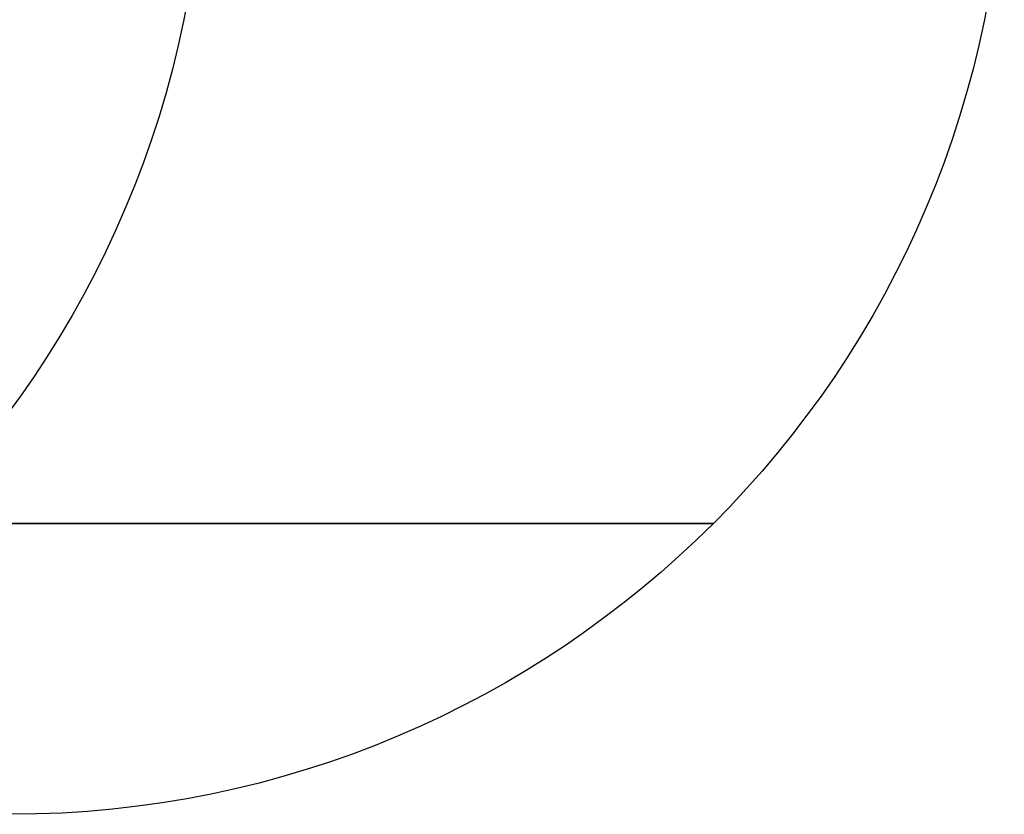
# Model space of a CAD drawing. Header units: millimetres. Extents: x 0 to 284, y -110 to 65.
# Tile 115 of 195: x 252.254 to 252.75, y -92.7 to -92.3. Entities that reach past the tile are written whole.
import ezdxf

# ---------------------------------------------------------------- set-up
doc = ezdxf.new("R2010")
doc.units = ezdxf.units.MM
doc.layers.add('Layer 01', color=18, linetype='Continuous', true_color=0x000000)

msp = doc.modelspace()

# ---------------------------------------------------------------- linework, layer by layer
at = {"layer": 'Layer 01', "extrusion": (0.017452, 4.54498e-15, -0.999848)}
msp.add_arc((-92.2, 252.03472, -8.56535), 0.5, 90, 180, dxfattribs=at)
at = {"layer": 'Layer 01', "extrusion": (0.017452, -7.10543e-15, -0.999848)}
msp.add_arc((-92.2, 252.53472, -14.12535), 0.5, 90, 180, dxfattribs=at)
at = {"layer": 'Layer 01', "extrusion": (1.17902e-16, 1, -6.75462e-15)}
msp.add_rational_spline([(252.60323, -92.55356, 18.53671), (252.52981, -92.55356, 22.74317), (248.32335, -92.55356, 22.66975), (248.39677, -92.55356, 18.46329)], [0.853553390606, 0.284517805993, 0.284517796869, 0.853553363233], degree=3, dxfattribs=at)
at = {"layer": 'Layer 01', "extrusion": (-6.44131e-15, 1, -2.33204e-14)}
msp.add_rational_spline([(248.39691, -92.55369, 18.46329), (248.41828, -92.55369, 17.23856), (249.29592, -92.55369, 16.38685), (250.51689, -92.55369, 16.39665), (251.75823, -92.55369, 16.40662), (252.62476, -92.55369, 17.29552), (252.60309, -92.55369, 18.53671)], [0.846958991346, 0.685015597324, 0.687213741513, 0.853553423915, 0.684986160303, 0.684986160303, 0.853553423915], degree=3, knots=[0.0066074, 0.0066074, 0.0066074, 0.0066074, 0.5, 0.5, 0.5, 1, 1, 1, 1], dxfattribs=at)

doc.saveas('drawing.dxf')
